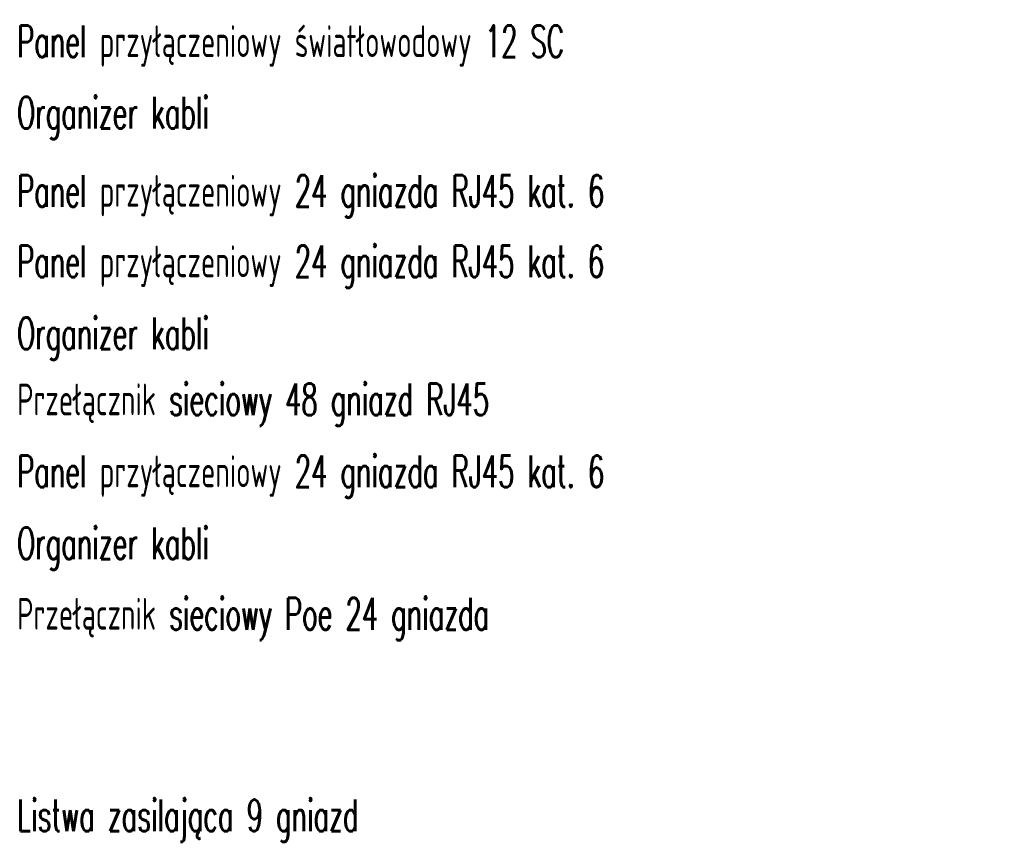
# Model space of a CAD drawing. Header units: millimetres. Extents: x 0 to 2597, y 167 to 1618.
# Tile 9 of 10: x 690 to 1310, y 1005 to 1524. Entities that reach past the tile are written whole.
import ezdxf

# ---------------------------------------------------------------- set-up
doc = ezdxf.new("R2010")
doc.units = ezdxf.units.MM
doc.styles.add('BEM', font='simplex.shx', dxfattribs={"width": 0.6})

msp = doc.modelspace()

# ---------------------------------------------------------------- texts
at = {"char_height": 20, "width": 767.5035, "attachment_point": 4, "style": 'BEM'}
for s, insert in [('Panel przyłączeniowy światłowodowy 12 SC', (688.52, 1507.72)), ('Organizer kabli', (688.52, 1462.41)), ('Panel przyłączeniowy 24 gniazda RJ45 kat. 6', (688.52, 1413.13)), ('Panel przyłączeniowy 24 gniazda RJ45 kat. 6', (688.5, 1368.68)), ('Organizer kabli', (688.52, 1323.36)), ('Przełącznik sieciowy 48 gniazd RJ45', (688.52, 1281.74)), ('Panel przyłączeniowy 24 gniazda RJ45 kat. 6', (688.52, 1236.42)), ('Organizer kabli', (688.52, 1191.11)), ('Przełącznik sieciowy Poe 24 gniazda', (688.52, 1146.68)), ('Listwa zasilająca 9 gniazd ', (688.52, 1019.64))]:
    msp.add_mtext(s, dxfattribs=dict(at, insert=insert))

doc.saveas('drawing.dxf')
